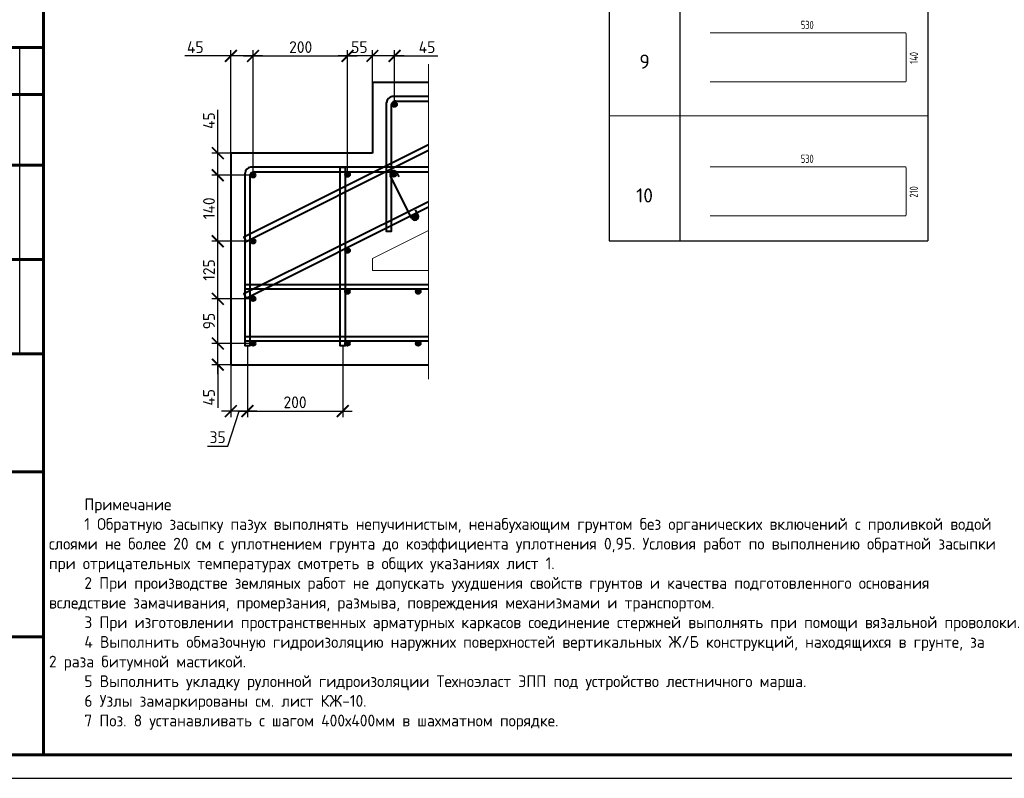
# Model space of a CAD drawing. Header units: millimetres. Extents: x 130535 to 1380046, y -231620 to 121434.
# Tile 113 of 135: x 850961 to 871830, y -8015 to 8073. Entities that reach past the tile are written whole.
import ezdxf
from ezdxf import colors
from ezdxf.entities.mleader import LeaderData, LeaderLine
from ezdxf.math import Vec2, Vec3

# ---------------------------------------------------------------- set-up
doc = ezdxf.new("R2010")
doc.units = ezdxf.units.MM
doc.linetypes.add('______5', pattern=[1.1, 0.8, -0.1, 0.1, -0.1])
doc.layers.get('DEFPOINTS').update_dxf_attribs({"lineweight": 0})
for name, color, linetype, lineweight in [('Standard', 7, 'Continuous', 25), ('Оси', 7, '______5', 18), ('Основная', 7, 'Continuous', 40), ('Символы 0.20', 7, 'Continuous', 20), ('Столовая Двери и окна', 7, 'Continuous', 15), ('Текст', 7, 'Continuous', 25), ('Тонкая', 7, 'Continuous', 20), ('ТОНКИЕ', 7, 'Continuous', 9)]:
    doc.layers.add(name, color=color, linetype=linetype, lineweight=lineweight)
doc.styles.add('GOST-2.304_Type-B', font='GOST_Common.ttf')
doc.styles.add('ISOCPEUR', font='isocpeur.ttf')
doc.styles.add('ГОСТ', font='isocpeur.TTF')
doc.linetypes.add('ГОСТ 2.303 8', pattern='A,40,[2,GOST 2.303-68.shx,S=1,R=0,X=0,Y=0],-8', length=48)
doc.dimstyles.new('СПДС', dxfattribs={"dimscale": 100, "dimtxt": 2.5, "dimasz": 2.5, "dimexe": 1.25, "dimexo": 0, "dimtad": 1, "dimdec": 0, "dimtxsty": 'GOST-2.304_Type-B', "dimblk": 'ARCHTICK', "dimcen": 2.5, "dimdle": 2, "dimadec": 0, "dimazin": 2, "dimtfac": 0.75, "dimtdec": 0, "dimtmove": 1, "dimatfit": 3, "dimfxl": 1, "dimtolj": 1, "dimarcsym": 1})

# ---------------------------------------------------------------- blocks, each defined once
blk = doc.blocks.new('_None')
blk = doc.blocks.new('Из_буфера5277')
at = {"linetype": 'Continuous', "lineweight": 60}
for p, q in [((2000, 15500), (0, 15500)), ((2000, 500), (2000, 15500)), ((500, 14500), (2000, 14500)), ((500, 13000), (2000, 13000)), ((500, 11000), (2000, 11000)), ((0, 9000), (2000, 9000)), ((800, 6500), (2000, 6500)), ((800, 3000), (2000, 3000)), ((2000, 500), (800, 500))]:
    blk.add_line(p, q, dxfattribs=at)
at = {"linetype": 'Continuous', "lineweight": 25}
blk.add_line((1500, 9000), (1500, 15500), dxfattribs=at)
at = {"linetype": 'Continuous', "lineweight": 25, "ltscale": 100}
blk.add_lwpolyline([(0, 0), (42000, 0), (42000, 29700), (0, 29700), (0, 0)], dxfattribs=at)
at = {"linetype": 'Continuous', "lineweight": 60, "ltscale": 100}
blk.add_lwpolyline([(2000, 500), (41500, 500), (41500, 29200), (2000, 29200), (2000, 500)], dxfattribs=at)
blk = doc.blocks.new('_ArchTick')
at = {"color": 0, "linetype": 'ByBlock', "const_width": 0.15}
blk.add_lwpolyline([(-0.5, -0.5), (0.5, 0.5)], dxfattribs=at)
blk = doc.blocks.new('*D1251')
at = {"layer": 'DEFPOINTS', "color": 0, "linetype": 'Continuous', "lineweight": 0, "ltscale": 100}
for p in [(855160, 2155), (855907, 2155), (855907, 1207)]:
    blk.add_point(p, dxfattribs=at)
at = {"layer": 'ТОНКИЕ', "color": 0, "lineweight": -2, "ltscale": 125}
for p, q in [((855160, 1007), (855160, 2355)), ((855907, 2155), (855035, 2155)), ((855907, 1207), (855035, 1207))]:
    blk.add_line(p, q, dxfattribs=at)
at = {"layer": 'ТОНКИЕ', "color": 0, "linetype": 'Continuous', "lineweight": -2, "ltscale": 100, "xscale": 250, "yscale": 250, "zscale": 250}
for p, rotation in [((855160, 2155), 90), ((855160, 1207), 270)]:
    blk.add_blockref('_ArchTick', p, dxfattribs=dict(at, rotation=rotation))
at = {"layer": 'ТОНКИЕ', "color": 0, "linetype": 'Continuous', "ltscale": 100, "insert": (854973, 1681), "char_height": 250, "attachment_point": 5, "rotation": 90, "style": 'GOST-2.304_Type-B'}
blk.add_mtext('\\A1;95', dxfattribs=at)
blk = doc.blocks.new('*D1252')
at = {"layer": 'DEFPOINTS', "color": 0, "linetype": 'Continuous', "lineweight": 0, "ltscale": 100}
for p in [(855160, 1207), (855907, 1207), (855437, 757)]:
    blk.add_point(p, dxfattribs=at)
at = {"layer": 'ТОНКИЕ', "color": 0, "lineweight": -2, "ltscale": 125}
for p, q in [((855160, 557), (855160, 1407)), ((855907, 1207), (855035, 1207)), ((855437, 757), (855035, 757)), ((855160, 757), (855160, -161))]:
    blk.add_line(p, q, dxfattribs=at)
at = {"layer": 'ТОНКИЕ', "color": 0, "linetype": 'Continuous', "lineweight": -2, "ltscale": 100, "xscale": 250, "yscale": 250, "zscale": 250}
for p, rotation in [((855160, 1207), 90), ((855160, 757), 270)]:
    blk.add_blockref('_ArchTick', p, dxfattribs=dict(at, rotation=rotation))
at = {"layer": 'ТОНКИЕ', "color": 0, "linetype": 'Continuous', "ltscale": 100, "insert": (854973, 64), "char_height": 250, "attachment_point": 5, "rotation": 90, "style": 'GOST-2.304_Type-B'}
blk.add_mtext('\\A1;45', dxfattribs=at)
blk = doc.blocks.new('*D1253')
at = {"layer": 'DEFPOINTS', "color": 0, "linetype": 'Continuous', "lineweight": 0, "ltscale": 100}
for p in [(855160, 3373), (855907, 3373), (855907, 2155)]:
    blk.add_point(p, dxfattribs=at)
at = {"layer": 'ТОНКИЕ', "color": 0, "lineweight": -2, "ltscale": 125}
for p, q in [((855160, 1955), (855160, 3573)), ((855907, 3373), (855035, 3373)), ((855907, 2155), (855035, 2155))]:
    blk.add_line(p, q, dxfattribs=at)
at = {"layer": 'ТОНКИЕ', "color": 0, "linetype": 'Continuous', "lineweight": -2, "ltscale": 100, "xscale": 250, "yscale": 250, "zscale": 250}
for p, rotation in [((855160, 3373), 90), ((855160, 2155), 270)]:
    blk.add_blockref('_ArchTick', p, dxfattribs=dict(at, rotation=rotation))
at = {"layer": 'ТОНКИЕ', "color": 0, "linetype": 'Continuous', "ltscale": 100, "insert": (854973, 2764), "char_height": 250, "attachment_point": 5, "rotation": 90, "style": 'GOST-2.304_Type-B'}
blk.add_mtext('\\A1;125', dxfattribs=at)
blk = doc.blocks.new('*D1254')
at = {"layer": 'DEFPOINTS', "color": 0, "linetype": 'Continuous', "lineweight": 0, "ltscale": 100}
for p in [(855160, 4773), (855907, 4773), (855907, 3373)]:
    blk.add_point(p, dxfattribs=at)
at = {"layer": 'ТОНКИЕ', "color": 0, "lineweight": -2, "ltscale": 125}
for p, q in [((855160, 3173), (855160, 4973)), ((855907, 4773), (855035, 4773)), ((855907, 3373), (855035, 3373))]:
    blk.add_line(p, q, dxfattribs=at)
at = {"layer": 'ТОНКИЕ', "color": 0, "linetype": 'Continuous', "lineweight": -2, "ltscale": 100, "xscale": 250, "yscale": 250, "zscale": 250}
for p, rotation in [((855160, 4773), 90), ((855160, 3373), 270)]:
    blk.add_blockref('_ArchTick', p, dxfattribs=dict(at, rotation=rotation))
at = {"layer": 'ТОНКИЕ', "color": 0, "linetype": 'Continuous', "ltscale": 100, "insert": (854973, 4073), "char_height": 250, "attachment_point": 5, "rotation": 90, "style": 'GOST-2.304_Type-B'}
blk.add_mtext('\\A1;140', dxfattribs=at)
blk = doc.blocks.new('*D1255')
at = {"layer": 'DEFPOINTS', "color": 0, "linetype": 'Continuous', "lineweight": 0, "ltscale": 100}
for p in [(855160, 5243), (855437, 5243), (855907, 4773)]:
    blk.add_point(p, dxfattribs=at)
at = {"layer": 'ТОНКИЕ', "color": 0, "lineweight": -2, "ltscale": 125}
for p, q in [((855160, 5243), (855160, 6158)), ((855160, 4573), (855160, 5443)), ((855437, 5243), (855035, 5243)), ((855907, 4773), (855035, 4773))]:
    blk.add_line(p, q, dxfattribs=at)
at = {"layer": 'ТОНКИЕ', "color": 0, "linetype": 'Continuous', "lineweight": -2, "ltscale": 100, "xscale": 250, "yscale": 250, "zscale": 250}
for p, rotation in [((855160, 5243), 90), ((855160, 4773), 270)]:
    blk.add_blockref('_ArchTick', p, dxfattribs=dict(at, rotation=rotation))
at = {"layer": 'ТОНКИЕ', "color": 0, "linetype": 'Continuous', "ltscale": 100, "insert": (854973, 5932), "char_height": 250, "attachment_point": 5, "rotation": 90, "style": 'GOST-2.304_Type-B'}
blk.add_mtext('\\A1;45', dxfattribs=at)
blk = doc.blocks.new('*D1256')
at = {"layer": 'DEFPOINTS', "color": 0, "linetype": 'Continuous', "lineweight": 0, "ltscale": 100}
for p in [(855787, 1157), (857807, 1157), (857807, -228)]:
    blk.add_point(p, dxfattribs=at)
at = {"layer": 'ТОНКИЕ', "color": 0, "lineweight": -2, "ltscale": 125}
for p, q in [((855787, 1157), (855787, -353)), ((857807, 1157), (857807, -353)), ((855587, -228), (858007, -228))]:
    blk.add_line(p, q, dxfattribs=at)
at = {"layer": 'ТОНКИЕ', "color": 0, "linetype": 'Continuous', "lineweight": -2, "ltscale": 100, "xscale": 250, "yscale": 250, "zscale": 250, "rotation": 180}
blk.add_blockref('_ArchTick', (855787, -228), dxfattribs=at)
at = {"layer": 'ТОНКИЕ', "color": 0, "linetype": 'Continuous', "lineweight": -2, "ltscale": 100, "xscale": 250, "yscale": 250, "zscale": 250}
blk.add_blockref('_ArchTick', (857807, -228), dxfattribs=at)
at = {"layer": 'ТОНКИЕ', "color": 0, "linetype": 'Continuous', "ltscale": 100, "insert": (856797, -41), "char_height": 250, "attachment_point": 5, "style": 'GOST-2.304_Type-B'}
blk.add_mtext('\\A1;200', dxfattribs=at)
blk = doc.blocks.new('*D1257')
at = {"layer": 'DEFPOINTS', "color": 0, "linetype": 'Continuous', "lineweight": 0, "ltscale": 100}
for p in [(855787, 1157), (855437, 757), (855437, -228)]:
    blk.add_point(p, dxfattribs=at)
at = {"layer": 'ТОНКИЕ', "color": 0, "lineweight": -2, "ltscale": 125}
for p, q in [((855787, 1157), (855787, -353)), ((855437, 757), (855437, -353)), ((855987, -228), (855237, -228)), ((855369, -969), (855612, -228)), ((854944, -969), (855369, -969))]:
    blk.add_line(p, q, dxfattribs=at)
at = {"layer": 'ТОНКИЕ', "color": 0, "linetype": 'Continuous', "lineweight": -2, "ltscale": 100, "xscale": 250, "yscale": 250, "zscale": 250}
for p, rotation in [((855437, -228), 180), ((855787, -228), 360)]:
    blk.add_blockref('_ArchTick', p, dxfattribs=dict(at, rotation=rotation))
at = {"layer": 'ТОНКИЕ', "color": 0, "linetype": 'Continuous', "ltscale": 100, "insert": (855156, -781), "char_height": 250, "attachment_point": 5, "style": 'GOST-2.304_Type-B'}
blk.add_mtext('\\A1;35', dxfattribs=at)
blk = doc.blocks.new('*D1258')
at = {"layer": 'DEFPOINTS', "color": 0, "linetype": 'Continuous', "lineweight": 0, "ltscale": 100}
for p in [(857911, 7304), (855907, 4773), (857911, 4789)]:
    blk.add_point(p, dxfattribs=at)
at = {"layer": 'ТОНКИЕ', "color": 0, "lineweight": -2, "ltscale": 125}
for p, q in [((855907, 4773), (855907, 7429)), ((857911, 4789), (857911, 7429)), ((855707, 7304), (858111, 7304))]:
    blk.add_line(p, q, dxfattribs=at)
at = {"layer": 'ТОНКИЕ', "color": 0, "linetype": 'Continuous', "lineweight": -2, "ltscale": 100, "xscale": 250, "yscale": 250, "zscale": 250, "rotation": 180}
blk.add_blockref('_ArchTick', (855907, 7304), dxfattribs=at)
at = {"layer": 'ТОНКИЕ', "color": 0, "linetype": 'Continuous', "lineweight": -2, "ltscale": 100, "xscale": 250, "yscale": 250, "zscale": 250}
blk.add_blockref('_ArchTick', (857911, 7304), dxfattribs=at)
at = {"layer": 'ТОНКИЕ', "color": 0, "linetype": 'Continuous', "ltscale": 100, "insert": (856917, 7491), "char_height": 250, "attachment_point": 5, "style": 'GOST-2.304_Type-B'}
blk.add_mtext('\\A1;200', dxfattribs=at)
blk = doc.blocks.new('*D1259')
at = {"layer": 'DEFPOINTS', "color": 0, "linetype": 'Continuous', "lineweight": 0, "ltscale": 100}
for p in [(855437, 7304), (855437, 4773), (855907, 4773)]:
    blk.add_point(p, dxfattribs=at)
at = {"layer": 'ТОНКИЕ', "color": 0, "lineweight": -2, "ltscale": 125}
for p, q in [((855437, 4773), (855437, 7429)), ((855907, 4773), (855907, 7429)), ((855437, 7304), (854458, 7304)), ((856107, 7304), (855237, 7304))]:
    blk.add_line(p, q, dxfattribs=at)
at = {"layer": 'ТОНКИЕ', "color": 0, "linetype": 'Continuous', "lineweight": -2, "ltscale": 100, "xscale": 250, "yscale": 250, "zscale": 250, "rotation": 180}
blk.add_blockref('_ArchTick', (855437, 7304), dxfattribs=at)
at = {"layer": 'ТОНКИЕ', "color": 0, "linetype": 'Continuous', "lineweight": -2, "ltscale": 100, "xscale": 250, "yscale": 250, "zscale": 250}
blk.add_blockref('_ArchTick', (855907, 7304), dxfattribs=at)
at = {"layer": 'ТОНКИЕ', "color": 0, "linetype": 'Continuous', "ltscale": 100, "insert": (854683, 7491), "char_height": 250, "attachment_point": 5, "style": 'GOST-2.304_Type-B'}
blk.add_mtext('\\A1;45', dxfattribs=at)
blk = doc.blocks.new('*D1260')
at = {"layer": 'DEFPOINTS', "color": 0, "linetype": 'Continuous', "lineweight": 0, "ltscale": 100}
for p in [(857911, 7304), (858437, 5243), (857911, 4789)]:
    blk.add_point(p, dxfattribs=at)
at = {"layer": 'ТОНКИЕ', "color": 0, "lineweight": -2, "ltscale": 125}
for p, q in [((857911, 4789), (857911, 7429)), ((858437, 5243), (858437, 7429)), ((858637, 7304), (857711, 7304))]:
    blk.add_line(p, q, dxfattribs=at)
at = {"layer": 'ТОНКИЕ', "color": 0, "linetype": 'Continuous', "lineweight": -2, "ltscale": 100, "xscale": 250, "yscale": 250, "zscale": 250, "rotation": 180}
blk.add_blockref('_ArchTick', (857911, 7304), dxfattribs=at)
at = {"layer": 'ТОНКИЕ', "color": 0, "linetype": 'Continuous', "lineweight": -2, "ltscale": 100, "xscale": 250, "yscale": 250, "zscale": 250}
blk.add_blockref('_ArchTick', (858437, 7304), dxfattribs=at)
at = {"layer": 'ТОНКИЕ', "color": 0, "linetype": 'Continuous', "ltscale": 100, "insert": (858161, 7491), "char_height": 250, "attachment_point": 5, "style": 'GOST-2.304_Type-B'}
blk.add_mtext('\\A1;55', dxfattribs=at)
blk = doc.blocks.new('*D1266')
at = {"layer": 'DEFPOINTS', "color": 0, "linetype": 'Continuous', "lineweight": 0, "ltscale": 100}
for p in [(858437, 7304), (858907, 6273), (858437, 5243)]:
    blk.add_point(p, dxfattribs=at)
at = {"layer": 'ТОНКИЕ', "color": 0, "lineweight": -2, "ltscale": 125}
for p, q in [((858437, 5243), (858437, 7429)), ((858907, 6273), (858907, 7429)), ((859107, 7304), (858237, 7304)), ((858907, 7304), (859821, 7304))]:
    blk.add_line(p, q, dxfattribs=at)
at = {"layer": 'ТОНКИЕ', "color": 0, "linetype": 'Continuous', "lineweight": -2, "ltscale": 100, "xscale": 250, "yscale": 250, "zscale": 250, "rotation": 180}
blk.add_blockref('_ArchTick', (858437, 7304), dxfattribs=at)
at = {"layer": 'ТОНКИЕ', "color": 0, "linetype": 'Continuous', "lineweight": -2, "ltscale": 100, "xscale": 250, "yscale": 250, "zscale": 250}
blk.add_blockref('_ArchTick', (858907, 7304), dxfattribs=at)
at = {"layer": 'ТОНКИЕ', "color": 0, "linetype": 'Continuous', "ltscale": 100, "insert": (859595, 7491), "char_height": 250, "attachment_point": 5, "style": 'GOST-2.304_Type-B'}
blk.add_mtext('\\A1;45', dxfattribs=at)

msp = doc.modelspace()

# ---------------------------------------------------------------- hatches: boundary and pattern name
at = {"layer": 'Основная'}
h = msp.add_hatch(color=256, dxfattribs=at)
edge = h.paths.add_edge_path()
edge.add_arc((858906.8, 6272.9), 50, 359.64, 719.64)
h = msp.add_hatch(color=256, dxfattribs=at)
edge = h.paths.add_edge_path()
edge.add_arc((855906.8, 4772.9), 50, 359.64, 719.64)
h = msp.add_hatch(color=256, dxfattribs=at)
edge = h.paths.add_edge_path()
edge.add_arc((857911.4, 4788.7), 50, 359.64, 719.64)
h = msp.add_hatch(color=256, dxfattribs=at)
edge = h.paths.add_edge_path()
edge.add_arc((858889.1, 4791.2), 50, 0, 360)
h = msp.add_hatch(color=256, dxfattribs=at)
edge = h.paths.add_edge_path()
edge.add_arc((859336.3, 3896.8), 50, 0, 360)
h = msp.add_hatch(color=256, dxfattribs=at)
edge = h.paths.add_edge_path()
edge.add_arc((855906.8, 3373.1), 50, 359.64, 719.64)
h = msp.add_hatch(color=256, dxfattribs=at)
edge = h.paths.add_edge_path()
edge.add_arc((857911.4, 3176.9), 50, 359.64, 719.64)
h = msp.add_hatch(color=256, dxfattribs=at)
edge = h.paths.add_edge_path()
edge.add_arc((857906.8, 2306.9), 50, 359.64, 719.64)
h = msp.add_hatch(color=256, dxfattribs=at)
edge = h.paths.add_edge_path()
edge.add_arc((859406.8, 2306.9), 50, 359.64, 719.64)
h = msp.add_hatch(color=256, dxfattribs=at)
edge = h.paths.add_edge_path()
edge.add_arc((855906.8, 2155.5), 50, 359.64, 719.64)
h = msp.add_hatch(color=256, dxfattribs=at)
edge = h.paths.add_edge_path()
edge.add_arc((855906.8, 1206.9), 50, 359.64, 719.64)
h = msp.add_hatch(color=256, dxfattribs=at)
edge = h.paths.add_edge_path()
edge.add_arc((857906.8, 1206.9), 50, 359.64, 719.64)
h = msp.add_hatch(color=256, dxfattribs=at)
edge = h.paths.add_edge_path()
edge.add_arc((859406.8, 1206.9), 50, 359.64, 719.64)

# ---------------------------------------------------------------- linework, layer by layer
at = {"color": 18, "lineweight": 30, "true_color": 0x000000, "transparency": 33554687}
for p, q in [((863455.5, 20183.2), (863455.5, 3384.2)), ((864955.5, 20183.2), (864955.5, 3384.2)), ((870205.5, 20183.2), (870205.5, 3384.2)), ((863455.5, 3384.2), (870205.5, 3384.2))]:
    msp.add_line(p, q, dxfattribs=at)
at = {"layer": 'Standard', "linetype": 'Continuous', "lineweight": 18, "transparency": 33554687}
for p, q in [((865592.9, 7791.1), (869732.3, 7791.1)), ((869751.4, 7772), (869751.4, 6770.7)), ((869732.3, 6751.5), (865592.9, 6751.5)), ((865592.9, 4952.8), (869732.3, 4952.8)), ((869751.4, 4933.7), (869751.4, 3932.4)), ((869732.3, 3913.2), (865592.9, 3913.2))]:
    msp.add_line(p, q, dxfattribs=at)
for centre, start, end in [((869732.3, 7772), 0, 90), ((869732.3, 6770.7), 270, 0), ((869732.3, 4933.7), 0, 90), ((869732.3, 3932.4), 270, 0)]:
    msp.add_arc(centre, 19.1, start, end, dxfattribs=at)
at = {"layer": 'Оси', "linetype": 'ByBlock', "ltscale": 13}
msp.add_line((863455.5, 6036.2), (870205.5, 6036.2), dxfattribs=at)
at = {"layer": 'Основная', "ltscale": 50}
for p, q in [((858436.8, 6742.9), (858436.8, 5242.9)), ((859628, 6742.9), (858436.8, 6742.9)), ((858436.8, 5242.9), (855436.8, 5242.9)), ((855436.8, 5242.9), (855436.8, 756.9))]:
    msp.add_line(p, q, dxfattribs=at)
at = {"layer": 'Основная'}
for p, q in [((858957, 4822.9), (858994.6, 4742.4)), ((859268.3, 3865.1), (858821.1, 4759.5)), ((859404.3, 3928.5), (859351.7, 4041.1))]:
    msp.add_line(p, q, dxfattribs=at)
for points in [[(858836.8, 6259), (858836.8, 3581.9), (858736.8, 3581.9), (858736.8, 6318.3)], [(859628, 6442.9), (858856.9, 6442.9), (858856.9, 6442.9), (858856.9, 6442.9)], [(858925.7, 6342.9), (859628, 6342.9)], [(859628, 5415.4), (855714.4, 3458.6), (855759.1, 3369.2), (859628, 5303.6)], [(855836.8, 4759), (855836.8, 1156.9), (855736.8, 1156.9), (855736.8, 4818.3)], [(859628, 4942.9), (855856.9, 4942.9), (855856.9, 4942.9), (855856.9, 4942.9)], [(855925.7, 4842.9), (859628, 4842.9)], [(859628, 4212.5), (855714.4, 2255.6), (855759.1, 2166.1), (859628, 4100.7)]]:
    msp.add_lwpolyline(points, dxfattribs=at)
msp.add_lwpolyline([(857756.8, 4942.9), (857856.8, 4942.9), (857856.8, 1156.9), (857756.8, 1156.9)], close=True, dxfattribs=at)
at = {"layer": 'Основная', "ltscale": 50}
for points in [[(859628, 2356.9), (855736.8, 2356.9), (855736.8, 2456.9), (859628, 2456.9)], [(859628, 1256.9), (855736.8, 1256.9), (855736.8, 1356.9), (859628, 1356.9)], [(855436.8, 756.9), (859628, 756.9)]]:
    msp.add_lwpolyline(points, dxfattribs=at)
at = {"layer": 'Основная'}
for centre in [(858906.8, 6272.9), (855906.8, 4772.9), (857911.4, 4788.7), (858889.1, 4791.2), (859336.3, 3896.8), (855906.8, 3373.1), (857911.4, 3176.9), (857906.8, 2306.9), (859406.8, 2306.9), (855906.8, 2155.5), (855906.8, 1206.9), (857906.8, 1206.9), (859406.8, 1206.9)]:
    msp.add_circle(centre, 50, dxfattribs=at)
for centre, radius, start, end in [((858873.8, 6306.5), 137.5, 97.03929, 175.07833), ((858929, 6250.6), 92.6, 86.19482, 184.74031), ((855873.8, 4806.5), 137.5, 97.03929, 175.07833), ((855929, 4750.6), 92.6, 86.19482, 184.74031), ((858889.1, 4791.2), 75, 25.01462, 205.01462), ((859336.3, 3896.8), 75, 205.01462, 25.01462)]:
    msp.add_arc(centre, radius, start, end, dxfattribs=at)
at = {"layer": 'Тонкая', "linetype": 'ГОСТ 2.303 8', "ltscale": 50}
msp.add_line((859628, 7127.1), (859628, 451.6), dxfattribs=at)
at = {"layer": 'Тонкая', "ltscale": 50}
msp.add_line((858436.8, 3006.9), (858436.8, 2756.9), dxfattribs=at)
for points in [[(858436.8, 3006.9), (859628, 3602.5)], [(858436.8, 2756.9), (859628, 2756.9)]]:
    msp.add_lwpolyline(points, dxfattribs=at)

# ---------------------------------------------------------------- block references
at = {"layer": 'Столовая Двери и окна', "color": 18, "lineweight": 25, "true_color": 0x000000}
msp.add_blockref('Из_буфера5277', (849464.1, -8014.6), dxfattribs=at)

# ---------------------------------------------------------------- texts
at = {"layer": 'Standard', "color": 7, "linetype": 'Continuous', "lineweight": 18, "transparency": 33554687, "char_height": 175, "width": 371.911, "attachment_point": 7, "style": 'ISOCPEUR'}
for insert in [(867518.2, 7873.4), (867518.2, 5035)]:
    msp.add_mtext('{\\W0.7300;530}', dxfattribs=dict(at, insert=insert))
at = {"layer": 'Standard', "color": 7, "linetype": 'Continuous', "lineweight": 18, "transparency": 33554687, "char_height": 175, "width": 323.63, "attachment_point": 7, "rotation": 90, "style": 'ISOCPEUR'}
for s, insert in [('{\\W0.6600;140}', (869999.7, 7138.3)), ('{\\W0.6600;210}', (869999.7, 4300))]:
    msp.add_mtext(s, dxfattribs=dict(at, insert=insert))
at = {"layer": 'Текст', "lineweight": 25, "char_height": 300, "width": 1200, "attachment_point": 5, "style": 'ISOCPEUR'}
for s, insert in [('9', (864205.5, 7184.1)), ('10', (864205.5, 4345.8))]:
    msp.add_mtext(s, dxfattribs=dict(at, insert=insert))
at = {"layer": 'Текст', "ltscale": 100, "insert": (851581.2, -2080.4), "char_height": 250, "attachment_point": 1, "style": 'GOST-2.304_Type-B'}
msp.add_mtext_dynamic_manual_height_columns('\\pxi3.0000;Примечание\\P1 Обратную засыпку пазух выполнять непучинистым, ненабухающим грунтом без органических включений с проливкой водой слоями не более 20 см с уплотнением грунта до коэффициента уплотнения 0,95. Условия работ по выполнению обратной засыпки при отрицательных температурах смотреть в общих указаниях лист 1.\\P2 При производстве земляных работ не допускать ухудшения свойств грунтов и качества подготовленного основания вследствие замачивания, промерзания, размыва, повреждения механизмами и транспортом.\\P3 При изготовлении пространственных арматурных каркасов соединение стержней выполнять при помощи вязальной проволоки. \\P4 Выполнить обмазочную гидроизоляцию наружних поверхностей вертикальных Ж/Б конструкций, находящихся в грунте, за 2 раза битумной мастикой.\\P5 Выполнить укладку рулонной гидроизоляции Техноэласт ЭПП под устройство лестничного марша.\\P6 Узлы замаркированы см. лист КЖ-10.\\P7 Поз. 8 устанавливать с шагом 400х400мм в шахматном порядке.', width=20048.336, gutter_width=1250, heights=[0], dxfattribs=at)

# ---------------------------------------------------------------- dimensions: what is measured, and where the dimension line sits
at = {"layer": 'ТОНКИЕ', "ltscale": 125}
for base, p1, p2, text, picture, middle in [((855436.8, 7303.8), (855906.8, 4772.9), (855436.8, 4772.9), '45', '*D1259', (854683, 7281.6)), ((857911.4, 7303.8), (855906.8, 4772.9), (857911.4, 4788.7), '200', '*D1258', (856916.8, 7303.8)), ((857911.4, 7303.8), (858436.8, 5242.9), (857911.4, 4788.7), '55', '*D1260', (858161.4, 7303.8)), ((858436.8, 7303.8), (858906.8, 6272.9), (858436.8, 5242.9), '45', '*D1266', (859595.4, 7282.5)), ((857806.8, -228.4), (855786.8, 1156.9), (857806.8, 1156.9), '200', '*D1256', (856796.8, -228.4))]:
    dim = msp.add_linear_dim(base=base, p1=p1, p2=p2, text=text, dimstyle='СПДС', override={"dimlfac": 0.1}, dxfattribs=at)
    dim.commit()
    dim.dimension.update_dxf_attribs({"geometry": picture, "text_midpoint": middle, "dimtype": 160})
dim = msp.add_linear_dim(base=(855160.1, 5242.9), p1=(855906.8, 4772.9), p2=(855436.8, 5242.9), angle=90, text='45', dimstyle='СПДС', override={"dimlfac": 0.1}, dxfattribs=at)
dim.commit()
dim.dimension.update_dxf_attribs({"geometry": '*D1255', "text_midpoint": (855223.5, 5932.5), "dimtype": 160})
for base, p1, p2, picture, middle in [((855160.1, 4772.9), (855906.8, 3373.1), (855906.8, 4772.9), '*D1254', (854972.5, 4073)), ((855160.1, 2155.5), (855906.8, 1206.9), (855906.8, 2155.5), '*D1251', (854972.5, 1681.2))]:
    dim = msp.add_linear_dim(base=base, p1=p1, p2=p2, angle=90, dimstyle='СПДС', override={"dimlfac": 0.1}, dxfattribs=at)
    dim.commit()
    dim.dimension.update_dxf_attribs({"geometry": picture, "text_midpoint": middle})
dim = msp.add_linear_dim(base=(855160.1, 3373.1), p1=(855906.8, 2155.5), p2=(855906.8, 3373.1), angle=90, text='125', dimstyle='СПДС', override={"dimlfac": 0.1}, dxfattribs=at)
dim.commit()
dim.dimension.update_dxf_attribs({"geometry": '*D1253', "text_midpoint": (854972.5, 2764.3)})
for base, p1, p2, angle, picture, middle in [((855160.1, 1206.9), (855436.8, 756.9), (855906.8, 1206.9), 90, '*D1252', (855167.7, 64)), ((855436.8, -228.4), (855786.8, 1156.9), (855436.8, 756.9), 180, '*D1257', (855306.4, -968.8))]:
    dim = msp.add_linear_dim(base=base, p1=p1, p2=p2, angle=angle, dimstyle='СПДС', override={"dimlfac": 0.1}, dxfattribs=at)
    dim.commit()
    dim.dimension.update_dxf_attribs({"geometry": picture, "text_midpoint": middle, "dimtype": 160})

# ---------------------------------------------------------------- leaders
at = {"layer": 'Символы 0.20', "ltscale": 100}
ml = msp.add_multileader_mtext('Standard', dxfattribs=at)
ml.set_content('Труба Тр\\Pниз трубы в уровне верха плиты', color=256, style='ГОСТ')
ml.set_leader_properties(color=256, linetype='ByLayer', lineweight=-1)
ml.set_arrow_properties(name='NONE')
ml.build(insert=Vec2(0, 0))
ml.multileader.update_dxf_attribs({"text_left_attachment_type": 6, "text_right_attachment_type": 6, "dogleg_length": 2.5, "arrow_head_size": 45, "scale": 100})
ctx = ml.context
ctx.base_point, ctx.scale, ctx.char_height, ctx.arrow_head_size, ctx.landing_gap_size, ctx.plane_origin = Vec3(374236, 9404.1), 100, 300, 45, 22.5, Vec3(368339.5, 6093.6)
ctx.left_attachment, ctx.right_attachment = 6, 6
notes = []
notes.append((ctx, [(1, (1, 1, 0), (373986, 9404.1), (1, 0), 250, [(0, [(373346.6, 7763.7)], 0, [])])]))
ctx.mtext.insert, ctx.mtext.width, ctx.mtext.flow_direction = Vec3(374258.5, 9794.1), 6442.783, 5
ml = msp.add_multileader_mtext('Standard', dxfattribs=at)
ml.set_content('Труба Тр\\Pниз трубы на 50 мм выше верха плиты', color=256, style='ГОСТ')
ml.set_leader_properties(color=256, linetype='ByLayer', lineweight=-1)
ml.set_arrow_properties(name='NONE')
ml.build(insert=Vec2(0, 0))
ml.multileader.update_dxf_attribs({"text_left_attachment_type": 6, "text_right_attachment_type": 6, "dogleg_length": 2.5, "arrow_head_size": 45, "scale": 100})
ctx = ml.context
ctx.base_point, ctx.scale, ctx.char_height, ctx.arrow_head_size, ctx.landing_gap_size, ctx.plane_origin = Vec3(768461.4, 5424.9), 100, 300, 45, 22.5, Vec3(762564.9, 2114.4)
ctx.left_attachment, ctx.right_attachment = 6, 6
notes.append((ctx, [(0, (1, 1, 0), (772521.4, 5424.9), (-1, 0), 250, [(0, [(772056.1, 3529.4)], 0, [])])]))
ctx.mtext.insert, ctx.mtext.width, ctx.mtext.flow_direction = Vec3(768483.9, 5814.9), 3780.751, 5
ml = msp.add_multileader_mtext('Standard', dxfattribs=at)
ml.set_content('Щебень фр.20-40', color=256, style='ГОСТ')
ml.set_leader_properties(color=256, linetype='ByLayer', lineweight=-1)
ml.set_arrow_properties(name='NONE')
ml.build(insert=Vec2(0, 0))
ml.multileader.update_dxf_attribs({"text_left_attachment_type": 6, "text_right_attachment_type": 6, "dogleg_length": 2.5, "arrow_head_size": 45, "scale": 100})
ctx = ml.context
ctx.base_point, ctx.scale, ctx.char_height, ctx.arrow_head_size, ctx.landing_gap_size, ctx.plane_origin = Vec3(766430.8, 1375.6), 100, 300, 45, 22.5, Vec3(773962.4, -1934.8)
ctx.left_attachment, ctx.right_attachment = 6, 6
notes.append((ctx, [(1, (1, 1, 0), (768315.8, 1375.6), (-1, 0), 250, [(0, [(770066.9, 2802.1)], 0, [])])]))
ctx.mtext.insert, ctx.mtext.width, ctx.mtext.flow_direction = Vec3(766453.3, 1765.6), 2129.129, 5
for ctx, leaders in notes:
    for number, flags, end, landing, length, lines in leaders:
        leader = LeaderData()
        leader.index, (leader.has_last_leader_line, leader.has_dogleg_vector, leader.attachment_direction) = number, flags
        leader.last_leader_point, leader.dogleg_vector, leader.dogleg_length = Vec3(end), Vec3(landing), length
        for number, points, colour, breaks in lines:
            line = LeaderLine()
            line.index, line.vertices, line.color, line.breaks = number, Vec3.list(points), colors.encode_raw_color(colour), breaks
            leader.lines.append(line)
        ctx.leaders.append(leader)

doc.saveas('drawing.dxf')
